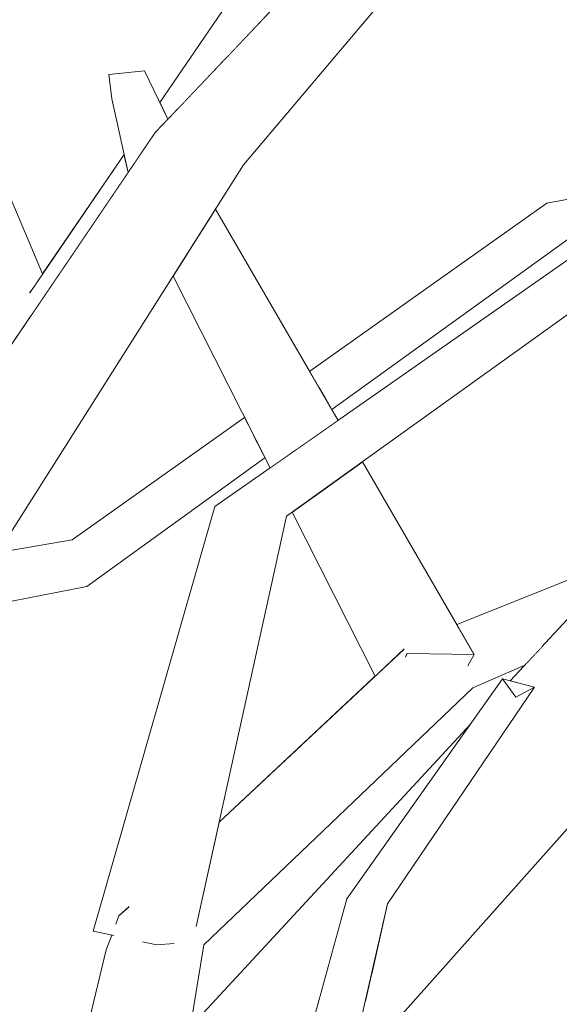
# Model space of a CAD drawing. Extents: x -289599 to -184549, y 66678 to 295474.
# Tile 74 of 256: x -281540 to -281483, y 71682 to 71786. Entities that reach past the tile are written whole.
import ezdxf

# ---------------------------------------------------------------- set-up
doc = ezdxf.new("R2010")
doc.units = 0
doc.header["$MEASUREMENT"] = 0
doc.linetypes.add('Wipeout_Contour', pattern=[1000, 0, -1000])
doc.layers.add('arch drzewa', color=8, linetype='Continuous')
doc.layers.add('arch drzewa_Nr_Pióra__4', color=8, linetype='Continuous', lineweight=9)

msp = doc.modelspace()

# ---------------------------------------------------------------- wipeouts: each hides what was drawn before it
at = {"color": 254, "linetype": 'Wipeout_Contour', "lineweight": 0, "ltscale": 1013477.573229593}
msp.add_wipeout([(-281505.8, 71800.96), (-281518.28, 71781.79), (-281514.07, 71786.22)], dxfattribs=at).dxf.layer = 'arch drzewa'
at = {"color": 254, "linetype": 'Wipeout_Contour', "lineweight": 0, "ltscale": 2702902.998547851}
msp.add_wipeout([(-281557.57, 71793.64), (-281560.62, 71792.46), (-281538.61, 71757.53), (-281537.49, 71759.16), (-281553, 71795.41), (-281555.27, 71794.53), (-281555.13, 71794.31), (-281557.48, 71793.46)], dxfattribs=at).dxf.layer = 'arch drzewa'
at = {"color": 254, "linetype": 'Wipeout_Contour', "lineweight": 0, "ltscale": 1351200.429224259}
msp.add_wipeout([(-281482.87, 71765.61), (-281507.62, 71746.05), (-281506.91, 71744.83), (-281480.67, 71763.75)], dxfattribs=at).dxf.layer = 'arch drzewa'
at = {"color": 254, "linetype": 'Wipeout_Contour', "lineweight": 0, "ltscale": 1351347.336553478}
msp.add_wipeout([(-281544.48, 71726.15), (-281546.14, 71723.53), (-281532.81, 71726.14), (-281533.5, 71728.91)], dxfattribs=at).dxf.layer = 'arch drzewa'
at = {"color": 254, "linetype": 'Wipeout_Contour', "lineweight": 0, "ltscale": 1351167.862724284}
msp.add_wipeout([(-281502.46, 71691.85), (-281504.59, 71677.6), (-281504.47, 71677.57), (-281501.03, 71692.64)], dxfattribs=at).dxf.layer = 'arch drzewa'
at = {"color": 254, "linetype": 'Wipeout_Contour', "lineweight": 0, "ltscale": 4053758.776810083}
msp.add_wipeout([(-281527.59, 71690.73), (-281529.42, 71691.35), (-281528.42, 71672.58), (-281521.89, 71679.63), (-281520.46, 71688.31), (-281521.6, 71688.7), (-281521.63, 71688.56), (-281521.61, 71688.7), (-281522.98, 71689.17), (-281523.75, 71688.41), (-281525.46, 71688.29), (-281526.81, 71688.58)], dxfattribs=at).dxf.layer = 'arch drzewa'

# ---------------------------------------------------------------- next in the draw order: wipeouts: each hides what was drawn before it
at = {"color": 254, "linetype": 'Wipeout_Contour', "lineweight": 0, "ltscale": 1351308.844937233}
msp.add_wipeout([(-281507.94, 71802.36), (-281523.16, 71776.65), (-281518.28, 71781.79), (-281505.8, 71800.96)], dxfattribs=at).dxf.layer = 'arch drzewa'
at = {"color": 254, "linetype": 'Wipeout_Contour', "lineweight": 0, "ltscale": 1689248.983276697}
msp.add_wipeout([(-281560.62, 71792.46), (-281541, 71751.4), (-281538.76, 71754.71), (-281538.81, 71757.23), (-281538.61, 71757.53)], dxfattribs=at).dxf.layer = 'arch drzewa'
at = {"color": 254, "linetype": 'Wipeout_Contour', "lineweight": 0, "ltscale": 1013413.112514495}
msp.add_wipeout([(-281482.87, 71765.61), (-281508.28, 71747.19), (-281507.62, 71746.05)], dxfattribs=at).dxf.layer = 'arch drzewa'
at = {"color": 254, "linetype": 'Wipeout_Contour', "lineweight": 0, "ltscale": 1013462.708792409}
msp.add_wipeout([(-281532.81, 71726.14), (-281513.99, 71739.72), (-281514.46, 71740.64)], dxfattribs=at).dxf.layer = 'arch drzewa'
at = {"color": 254, "linetype": 'Wipeout_Contour', "lineweight": 0, "ltscale": 1013514.926680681}
msp.add_wipeout([(-281544.48, 71726.15), (-281533.5, 71728.91), (-281544.01, 71726.89)], dxfattribs=at).dxf.layer = 'arch drzewa'
at = {"color": 254, "linetype": 'Wipeout_Contour', "lineweight": 0, "ltscale": 1013358.103091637}
msp.add_wipeout([(-281501.03, 71692.64), (-281485.5, 71715.51), (-281487.45, 71714.45)], dxfattribs=at).dxf.layer = 'arch drzewa'
at = {"color": 254, "linetype": 'Wipeout_Contour', "lineweight": 0, "ltscale": 1013450.117816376}
msp.add_wipeout([(-281529.42, 71691.35), (-281533.02, 71667.61), (-281528.42, 71672.58)], dxfattribs=at).dxf.layer = 'arch drzewa'
at = {"color": 254, "linetype": 'Wipeout_Contour', "lineweight": 0, "ltscale": 1351168.413088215}
msp.add_wipeout([(-281502.46, 71691.85), (-281505.51, 71676.6), (-281504.67, 71677.61), (-281504.59, 71677.6)], dxfattribs=at).dxf.layer = 'arch drzewa'

# ---------------------------------------------------------------- next in the draw order: wipeouts: each hides what was drawn before it
at = {"color": 254, "linetype": 'Wipeout_Contour', "lineweight": 0, "ltscale": 1351325.166075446}
msp.add_wipeout([(-281507.94, 71802.36), (-281525.1, 71777.27), (-281524.25, 71775.5), (-281523.16, 71776.65)], dxfattribs=at).dxf.layer = 'arch drzewa'
at = {"color": 254, "linetype": 'Wipeout_Contour', "lineweight": 0, "ltscale": 1351360.740999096}
msp.add_wipeout([(-281528.87, 71771.76), (-281538.81, 71757.23), (-281538.76, 71754.71), (-281528.46, 71769.87)], dxfattribs=at).dxf.layer = 'arch drzewa'
at = {"color": 254, "linetype": 'Wipeout_Contour', "lineweight": 0, "ltscale": 1351207.901731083}
msp.add_wipeout([(-281484.18, 71766.63), (-281508.69, 71747.89), (-281508.28, 71747.19), (-281482.87, 71765.61)], dxfattribs=at).dxf.layer = 'arch drzewa'
at = {"color": 254, "linetype": 'Wipeout_Contour', "lineweight": 0, "ltscale": 1351347.592550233}
msp.add_wipeout([(-281542.59, 71729.12), (-281544.01, 71726.89), (-281533.5, 71728.91), (-281534.38, 71731.07)], dxfattribs=at).dxf.layer = 'arch drzewa'
at = {"color": 254, "linetype": 'Wipeout_Contour', "lineweight": 0, "ltscale": 1351173.762520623}
msp.add_wipeout([(-281505.34, 71693.16), (-281505.97, 71676.72), (-281505.51, 71676.6), (-281502.46, 71691.85)], dxfattribs=at).dxf.layer = 'arch drzewa'
at = {"color": 254, "linetype": 'Wipeout_Contour', "lineweight": 0, "ltscale": 2364731.895818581}
msp.add_wipeout([(-281530.76, 71687.78), (-281533.35, 71667.25), (-281533.02, 71667.61), (-281529.42, 71691.35), (-281529.73, 71690.53), (-281529.98, 71689.27), (-281530.18, 71689.31)], dxfattribs=at).dxf.layer = 'arch drzewa'

# ---------------------------------------------------------------- next in the draw order: wipeouts: each hides what was drawn before it
at = {"color": 254, "linetype": 'Wipeout_Contour', "lineweight": 0, "ltscale": 1351347.273049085}
msp.add_wipeout([(-281530.5, 71780.21), (-281525.3, 71774.4), (-281524.25, 71775.5), (-281526.71, 71780.62)], dxfattribs=at).dxf.layer = 'arch drzewa'
at = {"color": 254, "linetype": 'Wipeout_Contour', "lineweight": 0, "ltscale": 1013417.437051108}
msp.add_wipeout([(-281484.18, 71766.63), (-281509.26, 71748.87), (-281508.69, 71747.89)], dxfattribs=at).dxf.layer = 'arch drzewa'
at = {"color": 254, "linetype": 'Wipeout_Contour', "lineweight": 0, "ltscale": 1351295.818001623}
msp.add_wipeout([(-281533.5, 71728.91), (-281532.81, 71726.14), (-281514.46, 71740.64), (-281515.22, 71742.16)], dxfattribs=at).dxf.layer = 'arch drzewa'
at = {"color": 254, "linetype": 'Wipeout_Contour', "lineweight": 0, "ltscale": 1013514.082099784}
msp.add_wipeout([(-281542.59, 71729.12), (-281534.38, 71731.07), (-281542.2, 71729.74)], dxfattribs=at).dxf.layer = 'arch drzewa'
at = {"color": 254, "linetype": 'Wipeout_Contour', "lineweight": 0, "ltscale": 1013368.065531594}
msp.add_wipeout([(-281487.45, 71714.45), (-281502.46, 71691.85), (-281501.03, 71692.64)], dxfattribs=at).dxf.layer = 'arch drzewa'
at = {"color": 254, "linetype": 'Wipeout_Contour', "lineweight": 0, "ltscale": 2026771.956751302}
msp.add_wipeout([(-281509.96, 71676.34), (-281509.19, 71675.83), (-281509.41, 71676.69), (-281508.15, 71677.04), (-281505.97, 71676.72), (-281505.34, 71693.16)], dxfattribs=at).dxf.layer = 'arch drzewa'
at = {"color": 254, "linetype": 'Wipeout_Contour', "lineweight": 0, "ltscale": 1013454.683924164}
msp.add_wipeout([(-281528.41, 71692.29), (-281529.42, 71691.35), (-281527.59, 71690.73)], dxfattribs=at).dxf.layer = 'arch drzewa'
at = {"color": 254, "linetype": 'Wipeout_Contour', "lineweight": 0, "ltscale": 1351274.020242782}
msp.add_wipeout([(-281536.51, 71663.85), (-281534.05, 71666.5), (-281533.35, 71667.25), (-281530.76, 71687.78)], dxfattribs=at).dxf.layer = 'arch drzewa'

# ---------------------------------------------------------------- next in the draw order: wipeouts: each hides what was drawn before it
at = {"color": 254, "linetype": 'Wipeout_Contour', "lineweight": 0, "ltscale": 1351346.776608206}
msp.add_wipeout([(-281530.5, 71780.21), (-281527.47, 71771.33), (-281525.58, 71774.1), (-281525.3, 71774.4)], dxfattribs=at).dxf.layer = 'arch drzewa'
at = {"color": 254, "linetype": 'Wipeout_Contour', "lineweight": 0, "ltscale": 1013341.905144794}
msp.add_wipeout([(-281447.13, 71773.45), (-281484.18, 71766.63), (-281482.87, 71765.61)], dxfattribs=at).dxf.layer = 'arch drzewa'
at = {"color": 254, "linetype": 'Wipeout_Contour', "lineweight": 0, "ltscale": 1013467.301786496}
msp.add_wipeout([(-281533.5, 71728.91), (-281515.22, 71742.16), (-281515.49, 71742.69)], dxfattribs=at).dxf.layer = 'arch drzewa'
at = {"color": 254, "linetype": 'Wipeout_Contour', "lineweight": 0, "ltscale": 1013362.823353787}
msp.add_wipeout([(-281502.46, 71691.85), (-281487.45, 71714.45), (-281488.88, 71716.4)], dxfattribs=at).dxf.layer = 'arch drzewa'

# ---------------------------------------------------------------- next in the draw order: linework, layer by layer
at = {"layer": 'arch drzewa_Nr_Pióra__4', "linetype": 'Continuous'}
msp.add_line((-281484.18, 71766.63), (-281447.13, 71773.45), dxfattribs=at)

# ---------------------------------------------------------------- next in the draw order: wipeouts: each hides what was drawn before it
at = {"color": 254, "linetype": 'Wipeout_Contour', "lineweight": 0, "ltscale": 1351353.079086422}
msp.add_wipeout([(-281527.47, 71771.33), (-281530.5, 71780.21), (-281530.17, 71777.65), (-281527.52, 71771.25)], dxfattribs=at).dxf.layer = 'arch drzewa'
at = {"color": 254, "linetype": 'Wipeout_Contour', "lineweight": 0, "ltscale": 1351301.322599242}
msp.add_wipeout([(-281534.38, 71731.07), (-281533.5, 71728.91), (-281515.49, 71742.69), (-281516.15, 71743.99)], dxfattribs=at).dxf.layer = 'arch drzewa'
at = {"color": 254, "linetype": 'Wipeout_Contour', "lineweight": 0, "ltscale": 1013374.310115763}
msp.add_wipeout([(-281488.88, 71716.4), (-281505.34, 71693.16), (-281502.46, 71691.85)], dxfattribs=at).dxf.layer = 'arch drzewa'

# ---------------------------------------------------------------- next in the draw order: linework, layer by layer
at = {"layer": 'arch drzewa_Nr_Pióra__4', "linetype": 'Continuous'}
msp.add_line((-281526.71, 71780.62), (-281530.5, 71780.21), dxfattribs=at)

# ---------------------------------------------------------------- next in the draw order: wipeouts: each hides what was drawn before it
at = {"color": 254, "linetype": 'Wipeout_Contour', "lineweight": 0, "ltscale": 1013512.736456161}
msp.add_wipeout([(-281527.52, 71771.25), (-281530.17, 71777.65), (-281528.46, 71769.87)], dxfattribs=at).dxf.layer = 'arch drzewa'
at = {"color": 254, "linetype": 'Wipeout_Contour', "lineweight": 0, "ltscale": 1688984.749362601}
msp.add_wipeout([(-281520.46, 71688.31), (-281492.03, 71715.44), (-281496.12, 71718.41), (-281499.13, 71718.73), (-281499.26, 71719.21)], dxfattribs=at).dxf.layer = 'arch drzewa'
at = {"color": 254, "linetype": 'Wipeout_Contour', "lineweight": 0, "ltscale": 1013351.332791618}
msp.add_wipeout([(-281485.5, 71715.51), (-281488.88, 71716.4), (-281487.45, 71714.45)], dxfattribs=at).dxf.layer = 'arch drzewa'

# ---------------------------------------------------------------- next in the draw order: linework, layer by layer
at = {"layer": 'arch drzewa_Nr_Pióra__4', "linetype": 'Continuous'}
msp.add_line((-281530.5, 71780.21), (-281530.17, 71777.65), dxfattribs=at)

# ---------------------------------------------------------------- next in the draw order: wipeouts: each hides what was drawn before it
at = {"color": 254, "linetype": 'Wipeout_Contour', "lineweight": 0, "ltscale": 2364646.675998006}
msp.add_wipeout([(-281522.98, 71689.17), (-281520.46, 71688.31), (-281499.26, 71719.21), (-281499.32, 71719.51), (-281518.83, 71701.26), (-281521.23, 71690.37), (-281521.38, 71690.33)], dxfattribs=at).dxf.layer = 'arch drzewa'
at = {"color": 254, "linetype": 'Wipeout_Contour', "lineweight": 0, "ltscale": 1013354.49383912}
msp.add_wipeout([(-281484.6, 71719.9), (-281492.03, 71715.44), (-281486.5, 71717.84)], dxfattribs=at).dxf.layer = 'arch drzewa'

# ---------------------------------------------------------------- next in the draw order: wipeouts: each hides what was drawn before it
at = {"color": 254, "linetype": 'Wipeout_Contour', "lineweight": 0, "ltscale": 1351248.577125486}
msp.add_wipeout([(-281515.15, 71733.55), (-281521.38, 71690.33), (-281521.23, 71690.37), (-281511.7, 71733.56)], dxfattribs=at).dxf.layer = 'arch drzewa'
at = {"color": 254, "linetype": 'Wipeout_Contour', "lineweight": 0, "ltscale": 2702278.749609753}
msp.add_wipeout([(-281496.12, 71718.41), (-281492.03, 71715.44), (-281484.6, 71719.9), (-281481.09, 71723.69), (-281465.78, 71733.26), (-281493.71, 71722.14), (-281491.87, 71718.97), (-281492.52, 71717.82)], dxfattribs=at).dxf.layer = 'arch drzewa'
at = {"color": 254, "linetype": 'Wipeout_Contour', "lineweight": 0, "ltscale": 1013432.95989044}
msp.add_wipeout([(-281521.61, 71688.7), (-281521.63, 71688.56), (-281521.6, 71688.7)], dxfattribs=at).dxf.layer = 'arch drzewa'

# ---------------------------------------------------------------- next in the draw order: wipeouts: each hides what was drawn before it
at = {"color": 254, "linetype": 'Wipeout_Contour', "lineweight": 0, "ltscale": 1013379.487921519}
msp.add_wipeout([(-281511.7, 71733.56), (-281475.3, 71759.67), (-281477.07, 71761.32)], dxfattribs=at).dxf.layer = 'arch drzewa'
at = {"color": 254, "linetype": 'Wipeout_Contour', "lineweight": 0, "ltscale": 1689064.990100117}
msp.add_wipeout([(-281515.15, 71733.55), (-281525.46, 71688.29), (-281523.75, 71688.41), (-281522.98, 71689.17), (-281521.38, 71690.33)], dxfattribs=at).dxf.layer = 'arch drzewa'

# ---------------------------------------------------------------- next in the draw order: wipeouts: each hides what was drawn before it
at = {"color": 254, "linetype": 'Wipeout_Contour', "lineweight": 0, "ltscale": 1013449.297301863}
msp.add_wipeout([(-281525.46, 71688.29), (-281515.15, 71733.55), (-281519.29, 71734.58)], dxfattribs=at).dxf.layer = 'arch drzewa'

# ---------------------------------------------------------------- next in the draw order: wipeouts: each hides what was drawn before it
at = {"color": 254, "linetype": 'Wipeout_Contour', "lineweight": 0, "ltscale": 1013411.043623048}
msp.add_wipeout([(-281477.07, 71761.32), (-281515.15, 71733.55), (-281511.7, 71733.56)], dxfattribs=at).dxf.layer = 'arch drzewa'
at = {"color": 254, "linetype": 'Wipeout_Contour', "lineweight": 0, "ltscale": 3040362.240577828}
msp.add_wipeout([(-281519.29, 71734.58), (-281532.13, 71689.74), (-281529.98, 71689.27), (-281529.73, 71690.53), (-281529.42, 71691.35), (-281528.41, 71692.29), (-281527.59, 71690.73), (-281526.81, 71688.58), (-281525.46, 71688.29)], dxfattribs=at).dxf.layer = 'arch drzewa'

# ---------------------------------------------------------------- next in the draw order: wipeouts: each hides what was drawn before it
at = {"color": 254, "linetype": 'Wipeout_Contour', "lineweight": 0, "ltscale": 1013387.137640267}
msp.add_wipeout([(-281515.15, 71733.55), (-281477.07, 71761.32), (-281478.98, 71762.74)], dxfattribs=at).dxf.layer = 'arch drzewa'
at = {"color": 254, "linetype": 'Wipeout_Contour', "lineweight": 0, "ltscale": 2364696.263490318}
msp.add_wipeout([(-281539.61, 71647.04), (-281566.49, 71611.84), (-281509.76, 71677.07), (-281505.86, 71691.24), (-281535.46, 71652.48), (-281536.24, 71648.15), (-281536.99, 71648.08)], dxfattribs=at).dxf.layer = 'arch drzewa'

# ---------------------------------------------------------------- next in the draw order: wipeouts: each hides what was drawn before it
at = {"color": 254, "linetype": 'Wipeout_Contour', "lineweight": 0, "ltscale": 1013420.866533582}
msp.add_wipeout([(-281478.98, 71762.74), (-281519.29, 71734.58), (-281515.15, 71733.55)], dxfattribs=at).dxf.layer = 'arch drzewa'

# ---------------------------------------------------------------- next in the draw order: wipeouts: each hides what was drawn before it
at = {"color": 254, "linetype": 'Wipeout_Contour', "lineweight": 0, "ltscale": 1351274.017666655}
msp.add_wipeout([(-281519.22, 71766), (-281521.62, 71762.21), (-281508.02, 71742.45), (-281506.25, 71743.69)], dxfattribs=at).dxf.layer = 'arch drzewa'
at = {"color": 254, "linetype": 'Wipeout_Contour', "lineweight": 0, "ltscale": 1013400.679946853}
msp.add_wipeout([(-281505.14, 71738.26), (-281491.87, 71718.97), (-281503.69, 71739.3)], dxfattribs=at).dxf.layer = 'arch drzewa'

# ---------------------------------------------------------------- next in the draw order: linework, layer by layer
at = {"layer": 'arch drzewa_Nr_Pióra__4', "linetype": 'Continuous'}
msp.add_line((-281506.91, 71744.83), (-281480.67, 71763.75), dxfattribs=at)

# ---------------------------------------------------------------- next in the draw order: wipeouts: each hides what was drawn before it
at = {"color": 254, "linetype": 'Wipeout_Contour', "lineweight": 0, "ltscale": 1351279.321781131}
msp.add_wipeout([(-281522.2, 71761.3), (-281510.77, 71740.53), (-281508.02, 71742.45), (-281521.62, 71762.21)], dxfattribs=at).dxf.layer = 'arch drzewa'
at = {"color": 254, "linetype": 'Wipeout_Contour', "lineweight": 0, "ltscale": 1351200.378502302}
msp.add_wipeout([(-281505.14, 71738.26), (-281508.29, 71736.01), (-281498.95, 71719.05), (-281491.87, 71718.97)], dxfattribs=at).dxf.layer = 'arch drzewa'

# ---------------------------------------------------------------- next in the draw order: linework, layer by layer
at = {"layer": 'arch drzewa_Nr_Pióra__4', "linetype": 'Continuous'}
msp.add_line((-281509.26, 71748.87), (-281484.18, 71766.63), dxfattribs=at)

# ---------------------------------------------------------------- next in the draw order: wipeouts: each hides what was drawn before it
at = {"color": 254, "linetype": 'Wipeout_Contour', "lineweight": 0, "ltscale": 1351283.325498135}
msp.add_wipeout([(-281522.2, 71761.3), (-281523.3, 71759.56), (-281511.54, 71739.99), (-281510.77, 71740.53)], dxfattribs=at).dxf.layer = 'arch drzewa'
at = {"color": 254, "linetype": 'Wipeout_Contour', "lineweight": 0, "ltscale": 1013414.24242544}
msp.add_wipeout([(-281508.89, 71735.58), (-281498.95, 71719.05), (-281508.29, 71736.01)], dxfattribs=at).dxf.layer = 'arch drzewa'

# ---------------------------------------------------------------- next in the draw order: wipeouts: each hides what was drawn before it
at = {"color": 254, "linetype": 'Wipeout_Contour', "lineweight": 0, "ltscale": 1351286.269450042}
msp.add_wipeout([(-281523.3, 71759.56), (-281523.7, 71758.93), (-281513.45, 71738.66), (-281511.54, 71739.99)], dxfattribs=at).dxf.layer = 'arch drzewa'
at = {"color": 254, "linetype": 'Wipeout_Contour', "lineweight": 0, "ltscale": 2364605.470961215}
msp.add_wipeout([(-281511.1, 71734), (-281502.34, 71716.68), (-281499.32, 71719.51), (-281499.26, 71719.21), (-281499.13, 71718.73), (-281498.95, 71719.05), (-281508.89, 71735.58)], dxfattribs=at).dxf.layer = 'arch drzewa'

# ---------------------------------------------------------------- next in the draw order: linework, layer by layer
at = {"layer": 'arch drzewa_Nr_Pióra__4', "linetype": 'Continuous'}
msp.add_line((-281511.7, 71733.56), (-281475.3, 71759.67), dxfattribs=at)

# ---------------------------------------------------------------- next in the draw order: wipeouts: each hides what was drawn before it
at = {"color": 254, "linetype": 'Wipeout_Contour', "lineweight": 0, "ltscale": 1688963.72218088}
msp.add_wipeout([(-281499.13, 71718.73), (-281496.12, 71718.41), (-281492.52, 71717.82), (-281491.87, 71718.97), (-281498.95, 71719.05)], dxfattribs=at).dxf.layer = 'arch drzewa'
at = {"color": 254, "linetype": 'Wipeout_Contour', "lineweight": 0, "ltscale": 2364446.768069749}
msp.add_wipeout([(-281503.4, 71682.26), (-281504.47, 71677.57), (-281502.85, 71677.21), (-281467.28, 71717.13), (-281470.64, 71716.47), (-281470.41, 71716.74), (-281475.89, 71716.01)], dxfattribs=at).dxf.layer = 'arch drzewa'

# ---------------------------------------------------------------- next in the draw order: wipeouts: each hides what was drawn before it
at = {"color": 254, "linetype": 'Wipeout_Contour', "lineweight": 0, "ltscale": 1013355.719321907}
msp.add_wipeout([(-281503.4, 71682.26), (-281475.89, 71716.01), (-281502.74, 71685.14)], dxfattribs=at).dxf.layer = 'arch drzewa'

# ---------------------------------------------------------------- next in the draw order: wipeouts: each hides what was drawn before it
at = {"color": 254, "linetype": 'Wipeout_Contour', "lineweight": 0, "ltscale": 2026702.100697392}
msp.add_wipeout([(-281502.74, 71685.14), (-281475.89, 71716.01), (-281481.09, 71723.69), (-281487.03, 71715.91), (-281485.5, 71715.51), (-281501.03, 71692.64)], dxfattribs=at).dxf.layer = 'arch drzewa'

# ---------------------------------------------------------------- next in the draw order: linework, layer by layer
at = {"layer": 'arch drzewa_Nr_Pióra__4', "linetype": 'Continuous'}
for p, q in [((-281491.87, 71718.97), (-281503.69, 71739.3)), ((-281502.34, 71716.68), (-281511.1, 71734)), ((-281498.95, 71719.05), (-281499.17, 71718.67)), ((-281491.87, 71718.97), (-281498.95, 71719.05)), ((-281492.55, 71717.77), (-281491.87, 71718.97))]:
    msp.add_line(p, q, dxfattribs=at)

# ---------------------------------------------------------------- next in the draw order: wipeouts: each hides what was drawn before it
at = {"color": 254, "linetype": 'Wipeout_Contour', "lineweight": 0, "ltscale": 1013347.638197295}
msp.add_wipeout([(-281488.05, 71716.18), (-281487.03, 71715.91), (-281481.09, 71723.69)], dxfattribs=at).dxf.layer = 'arch drzewa'
at = {"color": 254, "linetype": 'Wipeout_Contour', "lineweight": 0, "ltscale": 2364647.971447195}
msp.add_wipeout([(-281492.27, 71711.61), (-281538.73, 71661.44), (-281534.93, 71655.07), (-281535.42, 71652.89), (-281535.46, 71652.48), (-281505.86, 71691.24), (-281505.34, 71693.16)], dxfattribs=at).dxf.layer = 'arch drzewa'

# ---------------------------------------------------------------- next in the draw order: linework, layer by layer
at = {"layer": 'arch drzewa_Nr_Pióra__4', "linetype": 'Continuous'}
for p, q in [((-281493.71, 71722.14), (-281465.78, 71733.26)), ((-281488.05, 71716.18), (-281481.09, 71723.69)), ((-281502.85, 71677.21), (-281467.28, 71717.13)), ((-281492.03, 71715.44), (-281486.5, 71717.84)), ((-281505.34, 71693.16), (-281488.88, 71716.4)), ((-281487.45, 71714.45), (-281488.88, 71716.4)), ((-281488.88, 71716.4), (-281485.5, 71715.51)), ((-281501.03, 71692.64), (-281485.5, 71715.51)), ((-281485.5, 71715.51), (-281487.45, 71714.45)), ((-281509.96, 71676.34), (-281505.34, 71693.16)), ((-281529.42, 71691.35), (-281528.34, 71692.36)), ((-281504.47, 71677.57), (-281501.03, 71692.64)), ((-281529.42, 71691.35), (-281529.75, 71690.48)), ((-281529.97, 71689.27), (-281532.13, 71689.74)), ((-281530.18, 71689.31), (-281530.76, 71687.78)), ((-281525.46, 71688.29), (-281526.92, 71688.61)), ((-281523.6, 71688.42), (-281525.46, 71688.29)), ((-281521.89, 71679.63), (-281520.46, 71688.31)), ((-281536.51, 71663.85), (-281530.76, 71687.78))]:
    msp.add_line(p, q, dxfattribs=at)

# ---------------------------------------------------------------- next in the draw order: wipeouts: each hides what was drawn before it
at = {"color": 254, "linetype": 'Wipeout_Contour', "lineweight": 0, "ltscale": 1351360.410140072}
msp.add_wipeout([(-281522.58, 71773.26), (-281561.1, 71701.67), (-281560.59, 71700.73), (-281516.26, 71770.66)], dxfattribs=at).dxf.layer = 'arch drzewa'

# ---------------------------------------------------------------- next in the draw order: linework, layer by layer
at = {"layer": 'arch drzewa_Nr_Pióra__4', "linetype": 'Continuous'}
for p, q in [((-281506.25, 71743.69), (-281519.22, 71766)), ((-281519.29, 71734.58), (-281478.98, 71762.74)), ((-281521.26, 71690.25), (-281511.7, 71733.56)), ((-281518.83, 71701.26), (-281499.26, 71719.56)), ((-281520.46, 71688.31), (-281492.03, 71715.44))]:
    msp.add_line(p, q, dxfattribs=at)

# ---------------------------------------------------------------- next in the draw order: wipeouts: each hides what was drawn before it
at = {"color": 254, "linetype": 'Wipeout_Contour', "lineweight": 0, "ltscale": 1013439.725910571}
msp.add_wipeout([(-281516.26, 71770.66), (-281486.95, 71805.29), (-281491.61, 71808.43)], dxfattribs=at).dxf.layer = 'arch drzewa'
at = {"color": 254, "linetype": 'Wipeout_Contour', "lineweight": 0, "ltscale": 1013540.858070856}
msp.add_wipeout([(-281522.58, 71773.26), (-281564.69, 71708.2), (-281561.1, 71701.67)], dxfattribs=at).dxf.layer = 'arch drzewa'

# ---------------------------------------------------------------- next in the draw order: wipeouts: each hides what was drawn before it
at = {"color": 254, "linetype": 'Wipeout_Contour', "lineweight": 0, "ltscale": 1351381.540772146}
msp.add_wipeout([(-281565, 71708.77), (-281564.69, 71708.2), (-281522.58, 71773.26), (-281525.58, 71774.1)], dxfattribs=at).dxf.layer = 'arch drzewa'

# ---------------------------------------------------------------- next in the draw order: linework, layer by layer
at = {"layer": 'arch drzewa_Nr_Pióra__4', "linetype": 'Continuous'}
msp.add_line((-281513.45, 71738.66), (-281523.7, 71758.93), dxfattribs=at)

# ---------------------------------------------------------------- next in the draw order: wipeouts: each hides what was drawn before it
at = {"color": 254, "linetype": 'Wipeout_Contour', "lineweight": 0, "ltscale": 1013466.020786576}
msp.add_wipeout([(-281491.61, 71808.43), (-281522.58, 71773.26), (-281516.26, 71770.66)], dxfattribs=at).dxf.layer = 'arch drzewa'
at = {"color": 254, "linetype": 'Wipeout_Contour', "lineweight": 0, "ltscale": 1351413.027504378}
msp.add_wipeout([(-281525.58, 71774.1), (-281567.43, 71712.51), (-281566.97, 71712.34), (-281565, 71708.77)], dxfattribs=at).dxf.layer = 'arch drzewa'

# ---------------------------------------------------------------- next in the draw order: linework, layer by layer
at = {"layer": 'arch drzewa_Nr_Pióra__4', "linetype": 'Continuous'}
for p, q in [((-281537.49, 71759.16), (-281553, 71795.41)), ((-281528.46, 71769.87), (-281530.17, 71777.65)), ((-281538.87, 71757.14), (-281528.87, 71771.76)), ((-281560.59, 71700.73), (-281516.26, 71770.66)), ((-281534.38, 71731.07), (-281516.15, 71743.99)), ((-281532.81, 71726.14), (-281513.99, 71739.72)), ((-281532.13, 71689.74), (-281519.29, 71734.58)), ((-281542.2, 71729.74), (-281534.38, 71731.07)), ((-281546.14, 71723.53), (-281532.81, 71726.14)), ((-281538.73, 71661.44), (-281492.27, 71711.61))]:
    msp.add_line(p, q, dxfattribs=at)

# ---------------------------------------------------------------- next in the draw order: wipeouts: each hides what was drawn before it
at = {"color": 254, "linetype": 'Wipeout_Contour', "lineweight": 0, "ltscale": 1013454.371679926}
msp.add_wipeout([(-281522.58, 71773.26), (-281491.61, 71808.43), (-281494.69, 71806.63)], dxfattribs=at).dxf.layer = 'arch drzewa'

# ---------------------------------------------------------------- next in the draw order: wipeouts: each hides what was drawn before it
at = {"color": 254, "linetype": 'Wipeout_Contour', "lineweight": 0, "ltscale": 1013478.345689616}
msp.add_wipeout([(-281494.69, 71806.63), (-281525.58, 71774.1), (-281522.58, 71773.26)], dxfattribs=at).dxf.layer = 'arch drzewa'

# ---------------------------------------------------------------- next in the draw order: linework, layer by layer
at = {"layer": 'arch drzewa_Nr_Pióra__4', "linetype": 'Continuous'}
for p, q in [((-281525.58, 71774.1), (-281494.69, 71806.63)), ((-281516.26, 71770.66), (-281486.95, 71805.29)), ((-281525.1, 71777.27), (-281507.94, 71802.36)), ((-281524.25, 71775.5), (-281526.71, 71780.62)), ((-281567.43, 71712.51), (-281525.58, 71774.1))]:
    msp.add_line(p, q, dxfattribs=at)

doc.saveas('drawing.dxf')
